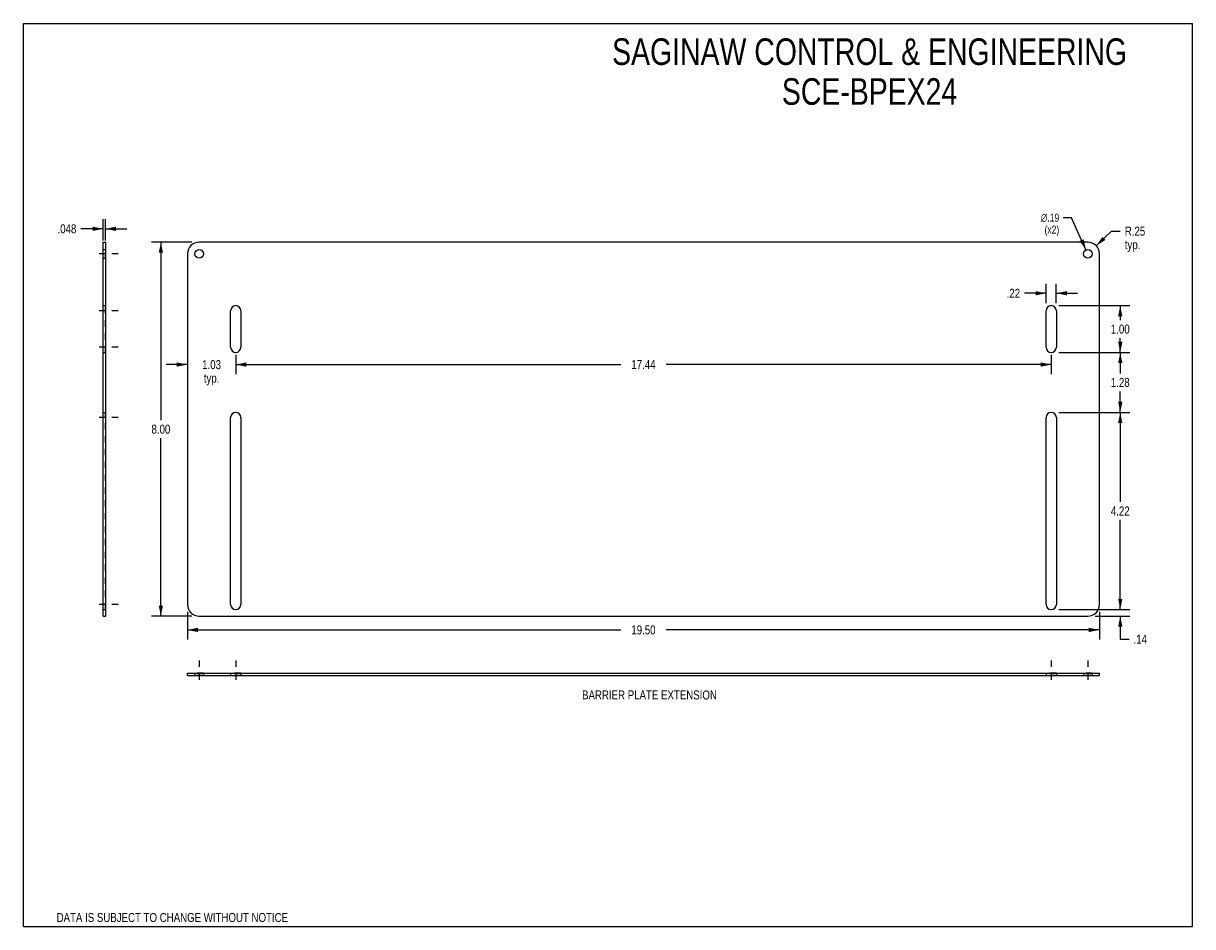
# Model space of a CAD drawing. Header units: inches. Extents: x 0 to 25, y 0 to 19.3.
import ezdxf

# ---------------------------------------------------------------- set-up
doc = ezdxf.new("R2010")
doc.units = ezdxf.units.IN
doc.header["$LTSCALE"] = 1.375
doc.header["$MEASUREMENT"] = 0
doc.linetypes.add('DASHED', pattern=[0.2, 0.1, -0.1])
doc.linetypes.add('HIDDEN', pattern=[0.2, 0.1, -0.1])
doc.layers.get('0').update_dxf_attribs({"linetype": 'CONTINUOUS'})
doc.layers.add('02___PRT_ALL_AXES', color=7, linetype='CONTINUOUS')
doc.layers.add('DIMENSIONS', color=7, linetype='CONTINUOUS')
doc.styles.get("Standard").update_dxf_attribs({"font": 'txt', "width": 0.8})
doc.styles.add('TEXTSTYLE_1', font='gdt', dxfattribs={"width": 0.8})
doc.dimstyles.new('DIMSTYLE_1', dxfattribs={"dimtxt": 0.193182, "dimasz": 0.227273, "dimexe": 0.09, "dimexo": 0.07, "dimgap": 0.0425, "dimtad": 0, "dimtih": 1, "dimtoh": 1, "dimzin": 4, "dimdsep": 46, "dimtxsty": 'Standard', "dimblk": '_FILLED', "dimblk1": '_FILLED', "dimblk2": '_FILLED', "dimcen": 0.09, "dimadec": 0, "dimazin": 0, "dimtfac": 1, "dimtofl": 0, "dimtmove": 0, "dimatfit": 3, "dimldrblk": '_FILLED', "dimfxl": 1, "dimtolj": 1, "dimtzin": 4, "dimarcsym": 0})
doc.dimstyles.new('DIMSTYLE_2', dxfattribs={"dimtxt": 0.170455, "dimasz": 0.227273, "dimexe": 0.09, "dimexo": 0.07, "dimgap": 0.09, "dimtad": 0, "dimtih": 1, "dimtoh": 1, "dimzin": 4, "dimdsep": 46, "dimtxsty": 'Standard', "dimblk": '_FILLED', "dimblk1": '_FILLED', "dimblk2": '_FILLED', "dimcen": 0.09, "dimadec": 0, "dimazin": 0, "dimtfac": 1, "dimtofl": 0, "dimtmove": 0, "dimatfit": 3, "dimldrblk": '_FILLED', "dimfxl": 1, "dimtolj": 1, "dimtzin": 4, "dimarcsym": 0})
doc.dimstyles.new('DIMSTYLE_3', dxfattribs={"dimtxt": 0.193182, "dimasz": 0.227273, "dimexe": 0.09, "dimexo": 0.07, "dimgap": 0.09, "dimtad": 0, "dimtih": 1, "dimtoh": 1, "dimzin": 4, "dimdsep": 46, "dimtxsty": 'Standard', "dimblk": '_FILLED', "dimblk1": '_FILLED', "dimblk2": '_FILLED', "dimcen": 0.09, "dimadec": 0, "dimazin": 0, "dimtfac": 1, "dimtofl": 0, "dimtmove": 0, "dimatfit": 3, "dimldrblk": '_FILLED', "dimfxl": 1, "dimtolj": 1, "dimtzin": 4, "dimarcsym": 0})
doc.dimstyles.new('DIMSTYLE_4', dxfattribs={"dimtxt": 0.193182, "dimasz": 0.227273, "dimexe": 0.09, "dimexo": 0.07, "dimgap": 0.0425, "dimtad": 0, "dimtih": 1, "dimtoh": 1, "dimdec": 3, "dimzin": 4, "dimdsep": 46, "dimtxsty": 'Standard', "dimblk": '_FILLED', "dimblk1": '_FILLED', "dimblk2": '_FILLED', "dimcen": 0.09, "dimadec": 0, "dimazin": 0, "dimtfac": 1, "dimtdec": 3, "dimtofl": 0, "dimtmove": 0, "dimatfit": 3, "dimldrblk": '_FILLED', "dimfxl": 1, "dimtolj": 1, "dimtzin": 4, "dimarcsym": 0})

# ---------------------------------------------------------------- blocks, each defined once
blk = doc.blocks.new('_FILLED')
at = {"color": 0, "linetype": 'ByBlock'}
blk.add_solid([(0, 0), (-1, 0.2), (-1, -0.2)], dxfattribs=at)
blk = doc.blocks.new('*D1')
at = {"layer": 'DIMENSIONS', "color": 2, "linetype": 'Continuous'}
for p, q in [((3.599, 14.64), (2.736, 14.64)), ((2.94, 14.64), (2.94, 10.833)), ((2.94, 6.64), (2.94, 10.447)), ((3.599, 6.64), (2.736, 6.64))]:
    blk.add_line(p, q, dxfattribs=at)
at = {"layer": 'DIMENSIONS', "color": 2, "linetype": 'Continuous', "xscale": 0.2272727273, "yscale": 0.2272727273, "zscale": 0.2272727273}
for p, rotation in [((2.94, 14.64), 90), ((2.94, 6.64), 270)]:
    blk.add_blockref('_FILLED', p, dxfattribs=dict(at, rotation=rotation))
at = {"layer": 'DIMENSIONS', "color": 2, "linetype": 'Continuous', "insert": (2.94, 10.736), "char_height": 0.1932, "width": 0.61818, "attachment_point": 2, "line_spacing_factor": 0.9}
blk.add_mtext('8.00', dxfattribs=at)
blk = doc.blocks.new('*D2')
at = {"layer": 'DIMENSIONS', "color": 2, "linetype": 'Continuous'}
for p, q in [((3.508, 6.731), (3.508, 6.142)), ((23.008, 6.731), (23.008, 6.142)), ((3.508, 6.346), (12.775, 6.346)), ((23.008, 6.346), (13.741, 6.346))]:
    blk.add_line(p, q, dxfattribs=at)
at = {"layer": 'DIMENSIONS', "color": 2, "linetype": 'Continuous', "xscale": 0.2272727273, "yscale": 0.2272727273, "zscale": 0.2272727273, "rotation": 180}
blk.add_blockref('_FILLED', (3.508, 6.346), dxfattribs=at)
at = {"layer": 'DIMENSIONS', "color": 2, "linetype": 'Continuous', "xscale": 0.2272727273, "yscale": 0.2272727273, "zscale": 0.2272727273}
blk.add_blockref('_FILLED', (23.008, 6.346), dxfattribs=at)
at = {"layer": 'DIMENSIONS', "color": 2, "linetype": 'Continuous', "insert": (13.258, 6.443), "char_height": 0.1932, "width": 0.77273, "attachment_point": 2, "line_spacing_factor": 0.9}
blk.add_mtext('19.50', dxfattribs=at)
blk = doc.blocks.new('*D3')
at = {"layer": 'DIMENSIONS', "color": 2, "linetype": 'Continuous'}
for p, q in [((3.508, 12.021), (3.054, 12.021)), ((4.54, 12.231), (4.54, 11.816)), ((4.54, 12.021), (4.994, 12.021))]:
    blk.add_line(p, q, dxfattribs=at)
at = {"layer": 'DIMENSIONS', "color": 2, "linetype": 'Continuous', "xscale": 0.2272727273, "yscale": 0.2272727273, "zscale": 0.2272727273}
blk.add_blockref('_FILLED', (3.508, 12.021), dxfattribs=at)
at = {"layer": 'DIMENSIONS', "color": 2, "linetype": 'Continuous', "xscale": 0.2272727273, "yscale": 0.2272727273, "zscale": 0.2272727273, "rotation": 180}
blk.add_blockref('_FILLED', (4.54, 12.021), dxfattribs=at)
at = {"layer": 'DIMENSIONS', "color": 2, "linetype": 'Continuous', "insert": (4.024, 12.117), "char_height": 0.1932, "width": 0.61818, "attachment_point": 2, "line_spacing_factor": 0.9}
blk.add_mtext('1.03\\Ptyp.', dxfattribs=at)
blk = doc.blocks.new('*D4')
at = {"layer": 'DIMENSIONS', "color": 2, "linetype": 'Continuous'}
for p, q in [((4.54, 12.231), (4.54, 11.816)), ((4.54, 12.021), (12.775, 12.021)), ((21.977, 12.021), (13.741, 12.021)), ((21.977, 12.231), (21.977, 11.816))]:
    blk.add_line(p, q, dxfattribs=at)
at = {"layer": 'DIMENSIONS', "color": 2, "linetype": 'Continuous', "xscale": 0.2272727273, "yscale": 0.2272727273, "zscale": 0.2272727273, "rotation": 180}
blk.add_blockref('_FILLED', (4.54, 12.021), dxfattribs=at)
at = {"layer": 'DIMENSIONS', "color": 2, "linetype": 'Continuous', "xscale": 0.2272727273, "yscale": 0.2272727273, "zscale": 0.2272727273}
blk.add_blockref('_FILLED', (21.977, 12.021), dxfattribs=at)
at = {"layer": 'DIMENSIONS', "color": 2, "linetype": 'Continuous', "insert": (13.258, 12.117), "char_height": 0.1932, "width": 0.77273, "attachment_point": 2, "line_spacing_factor": 0.9}
blk.add_mtext('17.44', dxfattribs=at)
blk = doc.blocks.new('*D5')
at = {"layer": 'DIMENSIONS', "color": 2, "linetype": 'Continuous'}
for p, q in [((23.453, 6.781), (23.453, 7.235)), ((22.136, 6.781), (23.658, 6.781)), ((22.917, 6.64), (23.658, 6.64)), ((23.453, 6.64), (23.453, 6.147)), ((23.453, 6.147), (23.641, 6.147))]:
    blk.add_line(p, q, dxfattribs=at)
at = {"layer": 'DIMENSIONS', "color": 2, "linetype": 'Continuous', "xscale": 0.2272727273, "yscale": 0.2272727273, "zscale": 0.2272727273}
for p, rotation in [((23.453, 6.781), 270), ((23.453, 6.64), 90)]:
    blk.add_blockref('_FILLED', p, dxfattribs=dict(at, rotation=rotation))
at = {"layer": 'DIMENSIONS', "color": 2, "linetype": 'Continuous', "insert": (23.737, 6.244), "char_height": 0.1932, "width": 0.46364, "attachment_point": 1, "line_spacing_factor": 0.9}
blk.add_mtext('.14', dxfattribs=at)
blk = doc.blocks.new('*D6')
at = {"layer": 'DIMENSIONS', "color": 2, "linetype": 'Continuous'}
for p, q in [((22.136, 10.999), (23.658, 10.999)), ((23.453, 10.999), (23.453, 9.083)), ((23.453, 6.781), (23.453, 8.697)), ((22.136, 6.781), (23.658, 6.781))]:
    blk.add_line(p, q, dxfattribs=at)
at = {"layer": 'DIMENSIONS', "color": 2, "linetype": 'Continuous', "xscale": 0.2272727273, "yscale": 0.2272727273, "zscale": 0.2272727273}
for p, rotation in [((23.453, 10.999), 90), ((23.453, 6.781), 270)]:
    blk.add_blockref('_FILLED', p, dxfattribs=dict(at, rotation=rotation))
at = {"layer": 'DIMENSIONS', "color": 2, "linetype": 'Continuous', "insert": (23.453, 8.986), "char_height": 0.1932, "width": 0.61818, "attachment_point": 2, "line_spacing_factor": 0.9}
blk.add_mtext('4.22', dxfattribs=at)
blk = doc.blocks.new('*D7')
at = {"layer": 'DIMENSIONS', "color": 2, "linetype": 'Continuous'}
for p, q in [((22.136, 12.281), (23.658, 12.281)), ((23.453, 12.281), (23.453, 11.833)), ((23.453, 10.999), (23.453, 11.447)), ((22.136, 10.999), (23.658, 10.999))]:
    blk.add_line(p, q, dxfattribs=at)
at = {"layer": 'DIMENSIONS', "color": 2, "linetype": 'Continuous', "xscale": 0.2272727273, "yscale": 0.2272727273, "zscale": 0.2272727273}
for p, rotation in [((23.453, 12.281), 90), ((23.453, 10.999), 270)]:
    blk.add_blockref('_FILLED', p, dxfattribs=dict(at, rotation=rotation))
at = {"layer": 'DIMENSIONS', "color": 2, "linetype": 'Continuous', "insert": (23.453, 11.736), "char_height": 0.1932, "width": 0.61818, "attachment_point": 2, "line_spacing_factor": 0.9}
blk.add_mtext('1.28', dxfattribs=at)
blk = doc.blocks.new('*D8')
at = {"layer": 'DIMENSIONS', "color": 2, "linetype": 'Continuous'}
for p, q in [((22.136, 13.281), (23.658, 13.281)), ((23.453, 13.281), (23.453, 12.974)), ((23.453, 12.281), (23.453, 12.588)), ((22.136, 12.281), (23.658, 12.281))]:
    blk.add_line(p, q, dxfattribs=at)
at = {"layer": 'DIMENSIONS', "color": 2, "linetype": 'Continuous', "xscale": 0.2272727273, "yscale": 0.2272727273, "zscale": 0.2272727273}
for p, rotation in [((23.453, 13.281), 90), ((23.453, 12.281), 270)]:
    blk.add_blockref('_FILLED', p, dxfattribs=dict(at, rotation=rotation))
at = {"layer": 'DIMENSIONS', "color": 2, "linetype": 'Continuous', "insert": (23.453, 12.877), "char_height": 0.1932, "width": 0.61818, "attachment_point": 2, "line_spacing_factor": 0.9}
blk.add_mtext('1.00', dxfattribs=at)
blk = doc.blocks.new('*D9')
at = {"layer": 'DIMENSIONS', "color": 2, "linetype": 'Continuous'}
for p, q in [((22.411, 15.162), (22.233, 15.162)), ((22.72, 14.475), (22.411, 15.162))]:
    blk.add_line(p, q, dxfattribs=at)
at = {"layer": 'DIMENSIONS', "color": 2, "linetype": 'Continuous', "xscale": 0.2272727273, "yscale": 0.2272727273, "zscale": 0.2272727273, "rotation": 294.2109273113}
blk.add_blockref('_FILLED', (22.72, 14.475), dxfattribs=at)
at = {"layer": 'DIMENSIONS', "color": 2, "linetype": 'Continuous', "insert": (22.148, 15.248), "char_height": 0.17045, "width": 0.63636, "attachment_point": 3, "line_spacing_factor": 0.9, "style": 'TEXTSTYLE_1'}
blk.add_mtext('{\\Fgdt;n}\\Ftxt;.19\\P(x2)', dxfattribs=at)
blk = doc.blocks.new('*D10')
at = {"layer": 'DIMENSIONS', "color": 2, "linetype": 'Continuous'}
for p, q in [((22.939, 14.562), (23.266, 14.874)), ((23.266, 14.874), (23.453, 14.874))]:
    blk.add_line(p, q, dxfattribs=at)
at = {"layer": 'DIMENSIONS', "color": 2, "linetype": 'Continuous', "xscale": 0.2272727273, "yscale": 0.2272727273, "zscale": 0.2272727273, "rotation": 223.662207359}
blk.add_blockref('_FILLED', (22.939, 14.562), dxfattribs=at)
at = {"layer": 'DIMENSIONS', "color": 2, "linetype": 'Continuous', "insert": (23.55, 14.971), "char_height": 0.1932, "width": 0.61818, "attachment_point": 1, "line_spacing_factor": 0.9}
blk.add_mtext('R.25\\Ptyp.', dxfattribs=at)
blk = doc.blocks.new('*D11')
at = {"layer": 'DIMENSIONS', "color": 2, "linetype": 'Continuous'}
for p, q in [((21.868, 13.331), (21.868, 13.75)), ((22.086, 13.331), (22.086, 13.75)), ((21.868, 13.546), (21.407, 13.546)), ((22.086, 13.546), (22.541, 13.546))]:
    blk.add_line(p, q, dxfattribs=at)
at = {"layer": 'DIMENSIONS', "color": 2, "linetype": 'Continuous', "xscale": 0.2272727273, "yscale": 0.2272727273, "zscale": 0.2272727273}
blk.add_blockref('_FILLED', (21.868, 13.546), dxfattribs=at)
at = {"layer": 'DIMENSIONS', "color": 2, "linetype": 'Continuous', "xscale": 0.2272727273, "yscale": 0.2272727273, "zscale": 0.2272727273, "rotation": 180}
blk.add_blockref('_FILLED', (22.086, 13.546), dxfattribs=at)
at = {"layer": 'DIMENSIONS', "color": 2, "linetype": 'Continuous', "insert": (21.311, 13.642), "char_height": 0.1932, "width": 0.46364, "attachment_point": 3, "line_spacing_factor": 0.9}
blk.add_mtext('.22', dxfattribs=at)
blk = doc.blocks.new('*D12')
at = {"layer": 'DIMENSIONS', "color": 2, "linetype": 'Continuous'}
for p, q in [((1.706, 14.674), (1.706, 15.129)), ((1.754, 14.674), (1.754, 15.129)), ((1.706, 14.924), (1.229, 14.924)), ((1.754, 14.924), (2.209, 14.924))]:
    blk.add_line(p, q, dxfattribs=at)
at = {"layer": 'DIMENSIONS', "color": 2, "linetype": 'Continuous', "xscale": 0.2272727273, "yscale": 0.2272727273, "zscale": 0.2272727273}
blk.add_blockref('_FILLED', (1.706, 14.924), dxfattribs=at)
at = {"layer": 'DIMENSIONS', "color": 2, "linetype": 'Continuous', "xscale": 0.2272727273, "yscale": 0.2272727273, "zscale": 0.2272727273, "rotation": 180}
blk.add_blockref('_FILLED', (1.754, 14.924), dxfattribs=at)
at = {"layer": 'DIMENSIONS', "color": 2, "linetype": 'Continuous', "insert": (1.132, 15.021), "char_height": 0.1932, "width": 0.61818, "attachment_point": 3, "line_spacing_factor": 0.9}
blk.add_mtext('.048', dxfattribs=at)

msp = doc.modelspace()

# ---------------------------------------------------------------- linework, layer by layer
at = {"color": 7, "linetype": 'Continuous'}
for p, q in [((0, 0), (0, 19.3182)), ((0, 19.3182), (25, 19.3182)), ((25, 0), (25, 19.3182)), ((1.7063, 6.6398), (1.7063, 14.6398)), ((1.7063, 14.6398), (1.7543, 14.6398)), ((1.7063, 6.6398), (1.7543, 6.6398)), ((3.5083, 5.3708), (3.5083, 5.4188)), ((3.5083, 5.3708), (23.0083, 5.3708)), ((23.0083, 5.3708), (23.0083, 5.4188)), ((0, 0), (25, 0))]:
    msp.add_line(p, q, dxfattribs=at)
at = {"color": 3, "linetype": 'Continuous'}
for p, q in [((1.7543, 14.6398), (1.7543, 6.6398)), ((22.7583, 14.6398), (3.7583, 14.6398)), ((3.5083, 14.3898), (3.5083, 6.8898)), ((23.0083, 6.8898), (23.0083, 14.3898)), ((3.7583, 6.6398), (22.7583, 6.6398)), ((3.5083, 5.4188), (23.0083, 5.4188))]:
    msp.add_line(p, q, dxfattribs=at)
for centre, start, end in [((3.7583, 14.3898), 90, 180), ((22.7583, 14.3898), 0, 90), ((3.7583, 6.8898), 180, 270), ((22.7583, 6.8898), 270, 360)]:
    msp.add_arc(centre, 0.25, start, end, dxfattribs=at)
at = {"layer": '02___PRT_ALL_AXES', "color": 2, "linetype": 'DASHED'}
for p, q in [((2.0295, 14.3898), (1.527, 14.3898)), ((2.0295, 13.1718), (1.527, 13.1718)), ((2.0295, 12.3898), (1.527, 12.3898)), ((2.0295, 10.8898), (1.527, 10.8898)), ((2.0295, 6.8898), (1.527, 6.8898)), ((3.7583, 5.6941), (3.7583, 5.1916)), ((4.5396, 5.6941), (4.5396, 5.1916)), ((21.9771, 5.6941), (21.9771, 5.1916)), ((22.7583, 5.6941), (22.7583, 5.1916))]:
    msp.add_line(p, q, dxfattribs=at)
at = {"layer": '02___PRT_ALL_AXES', "color": 8, "linetype": 'HIDDEN'}
for p, q in [((1.7063, 14.2963), (1.7063, 14.4833)), ((1.7063, 14.4833), (1.7543, 14.4833)), ((1.7063, 14.2963), (1.7543, 14.2963)), ((1.7543, 14.2963), (1.7543, 14.4833)), ((1.7063, 12.2808), (1.7063, 13.2808)), ((1.7063, 13.2808), (1.7543, 13.2808)), ((1.7543, 12.2808), (1.7543, 13.2808)), ((1.7063, 12.2808), (1.7543, 12.2808)), ((1.7063, 6.7808), (1.7063, 10.9988)), ((1.7063, 10.9988), (1.7543, 10.9988)), ((1.7543, 6.7808), (1.7543, 10.9988)), ((1.7063, 6.7808), (1.7543, 6.7808)), ((3.6648, 5.4188), (3.6648, 5.3708)), ((3.8518, 5.4188), (3.6648, 5.4188)), ((3.8518, 5.3708), (3.6648, 5.3708)), ((3.8518, 5.4188), (3.8518, 5.3708)), ((4.4306, 5.4188), (4.4306, 5.3708)), ((4.6486, 5.4188), (4.4306, 5.4188)), ((4.6486, 5.3708), (4.4306, 5.3708)), ((4.6486, 5.4188), (4.6486, 5.3708)), ((22.0861, 5.4188), (21.8681, 5.4188)), ((21.8681, 5.4188), (21.8681, 5.3708)), ((22.0861, 5.3708), (21.8681, 5.3708)), ((22.0861, 5.4188), (22.0861, 5.3708)), ((22.8518, 5.4188), (22.6648, 5.4188)), ((22.6648, 5.4188), (22.6648, 5.3708)), ((22.8518, 5.3708), (22.6648, 5.3708)), ((22.8518, 5.4188), (22.8518, 5.3708))]:
    msp.add_line(p, q, dxfattribs=at)
at = {"layer": '02___PRT_ALL_AXES', "color": 3, "linetype": 'Continuous'}
for p, q in [((4.4306, 12.3898), (4.4306, 13.1718)), ((4.6486, 13.1718), (4.6486, 12.3898)), ((21.8681, 12.3898), (21.8681, 13.1718)), ((22.0861, 13.1718), (22.0861, 12.3898)), ((4.4306, 6.8898), (4.4306, 10.8898)), ((4.6486, 10.8898), (4.6486, 6.8898)), ((21.8681, 6.8898), (21.8681, 10.8898)), ((22.0861, 10.8898), (22.0861, 6.8898))]:
    msp.add_line(p, q, dxfattribs=at)
for centre in [(3.7583, 14.3898), (22.7583, 14.3898)]:
    msp.add_circle(centre, 0.0935, dxfattribs=at)
for centre, start, end in [((4.5396, 13.1718), 0, 180), ((21.9771, 13.1718), 0, 180), ((4.5396, 12.3898), 180, 360), ((21.9771, 12.3898), 180, 360), ((4.5396, 10.8898), 0, 180), ((21.9771, 10.8898), 0, 180), ((4.5396, 6.8898), 180, 360), ((21.9771, 6.8898), 180, 360)]:
    msp.add_arc(centre, 0.109, start, end, dxfattribs=at)

# ---------------------------------------------------------------- texts
at = {"layer": 'DIMENSIONS', "color": 2, "linetype": 'Continuous', "attachment_point": 2, "line_spacing_factor": 0.9}
for s, insert, char_height, width in [('SAGINAW CONTROL & ENGINEERING\\PSCE-BPEX24', (18.093, 18.9977), 0.568182, 13.181818), ('BARRIER PLATE EXTENSION', (13.3869, 5.0513), 0.193182, 3.554545), ('DATA IS SUBJECT TO CHANGE WITHOUT NOTICE', (3.1847, 0.2917), 0.193182, 6.181818)]:
    msp.add_mtext(s, dxfattribs=dict(at, insert=insert, char_height=char_height, width=width))

# ---------------------------------------------------------------- dimensions: what is measured, and where the dimension line sits
at = {"layer": 'DIMENSIONS', "color": 2, "linetype": 'Continuous'}
dim = msp.add_diameter_dim_2p(p1=(22.72, 14.4751), p2=(22.7966, 14.3046), text='<>\\P(x2)', dimstyle='DIMSTYLE_2', dxfattribs=at)
dim.commit()
dim.dimension.update_dxf_attribs({"geometry": '*D9', "text_midpoint": (21.83, 15.0345), "dimtype": 163})
for base, p1, p2, dimstyle, picture, middle in [((1.7543, 14.9245), (1.7063, 14.6039), (1.7543, 14.6039), 'DIMSTYLE_4', '*D12', (0.8231, 14.9245)), ((21.9771, 12.0207), (4.5396, 12.3007), (21.9771, 12.3007), 'DIMSTYLE_1', '*D4', (13.2583, 12.0207))]:
    dim = msp.add_linear_dim(base=base, p1=p1, p2=p2, dimstyle=dimstyle, dxfattribs=at)
    dim.commit()
    dim.dimension.update_dxf_attribs({"geometry": picture, "text_midpoint": middle, "dimtype": 160})
dim = msp.add_radius_dim(center=(22.7583, 14.3898), mpoint=(22.9392, 14.5624), text='<>\\Ptyp.', dimstyle='DIMSTYLE_3', dxfattribs=at)
dim.commit()
dim.dimension.update_dxf_attribs({"geometry": '*D10', "text_midpoint": (23.8587, 14.7291), "dimtype": 164})
for base, p1, p2, angle, picture, middle in [((2.9403, 6.6398), (3.6692, 14.6398), (3.6692, 6.6398), 270, '*D1', (2.9403, 10.6398)), ((21.8681, 13.5458), (22.0861, 13.2609), (21.8681, 13.2609), 180, '*D11', (21.0788, 13.5458)), ((23.4533, 13.2808), (22.0661, 12.2808), (22.0661, 13.2808), 90, '*D8', (23.4533, 12.7808)), ((23.4533, 12.2808), (22.0661, 10.9988), (22.0661, 12.2808), 90, '*D7', (23.4533, 11.6398)), ((23.4533, 10.9988), (22.0661, 6.7808), (22.0661, 10.9988), 90, '*D6', (23.4533, 8.8898)), ((23.4533, 6.7808), (22.8474, 6.6398), (22.0661, 6.7808), 90, '*D5', (23.9692, 6.1472)), ((3.5083, 6.3464), (23.0083, 6.8007), (3.5083, 6.8007), 180, '*D2', (13.2583, 6.3464))]:
    dim = msp.add_linear_dim(base=base, p1=p1, p2=p2, angle=angle, dimstyle='DIMSTYLE_1', dxfattribs=at)
    dim.commit()
    dim.dimension.update_dxf_attribs({"geometry": picture, "text_midpoint": middle, "dimtype": 160})
dim = msp.add_linear_dim(base=(4.5396, 12.0207), p1=(3.5083, 14.3898), p2=(4.5396, 12.3007), text='<>\\Ptyp.', dimstyle='DIMSTYLE_1', dxfattribs=at)
dim.commit()
dim.dimension.update_dxf_attribs({"geometry": '*D3', "text_midpoint": (4.0239, 11.8758), "dimtype": 160})

doc.saveas('drawing.dxf')
